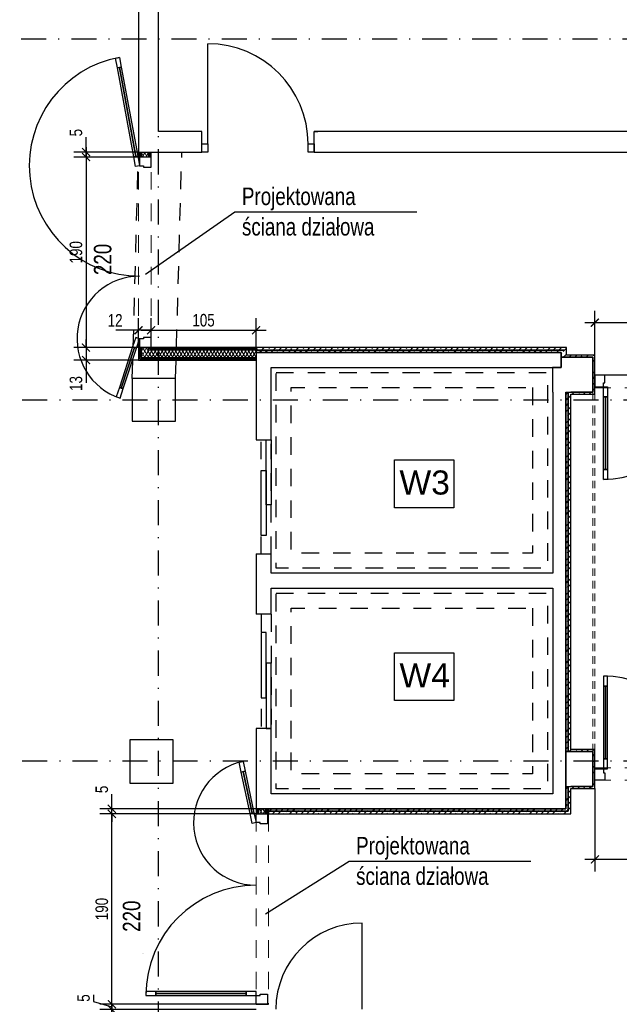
# Model space of a CAD drawing. Header units: metres. Extents: x -1557 to 3643, y -1033 to 1991.
# Tile 3 of 11: x 56 to 654, y -10 to 972. Entities that reach past the tile are written whole.
import ezdxf

# ---------------------------------------------------------------- set-up
doc = ezdxf.new("R2010")
doc.units = ezdxf.units.M
doc.header["$LTSCALE"] = 50
doc.header["$MEASUREMENT"] = 0
for name, pattern in [('DO', [1, 0.5, -0.24, 0.02, -0.24]), ('DP', [0.63, 0.35, -0.28]), ('Przer. długie kreski', [0.25, 0.15, -0.1])]:
    doc.linetypes.add(name, pattern=pattern)
for name, color, linetype in [('A_konstrukcja_', 7, 'Continuous'), ('A_ppoż proj', 7, 'Continuous'), ('A_ściany proj', 7, 'Continuous'), ('BS_wym', 1, 'Continuous'), ('BZ_odn', 1, 'Continuous'), ('BZ_osd', 1, 'DO'), ('BZ_txs', 2, 'Continuous'), ('k3_projektowane sciany', 2, 'Continuous'), ('k3_sciany istn', 1, 'DP')]:
    doc.layers.add(name, color=color, linetype=linetype)
doc.styles.add('BIKTS', font='bikromsw.shx', dxfattribs={"width": 0.8})
doc.styles.add('BIKWYM', font='bikromsw.shx', dxfattribs={"width": 0.8})
doc.styles.add('GENERATED_STYLE_1', font='arial.ttf')
doc.dimstyles.new('BS_KP_50', dxfattribs={"dimscale": 0.5, "dimtxt": 25, "dimasz": 16, "dimexe": 24, "dimexo": 0, "dimgap": 0, "dimtad": 0, "dimdec": 1, "dimrnd": 0.5, "dimzin": 9, "dimdsep": 46, "dimtxsty": 'BIKWYM', "dimblk": 'ARCHTICK', "dimblk1": 'ARCHTICK', "dimblk2": 'WYM-KP', "dimcen": 0, "dimdle": 20, "dimclrd": 256, "dimclre": 256, "dimclrt": 7, "dimadec": 0, "dimazin": 0, "dimtfac": 0.033333, "dimtdec": 1, "dimtmove": 0, "dimatfit": 3, "dimldrblk": 'ARCHTICK', "dimfxl": 1, "dimtvp": 0.8, "dimtfillclr": 256, "dimtolj": 1, "dimarcsym": 0})
doc.dimstyles.new('BZ_BGR_50', dxfattribs={"dimscale": 0.5, "dimtxt": 25, "dimasz": 1.666667, "dimexe": 0, "dimexo": 0, "dimgap": 0, "dimtad": 0, "dimdec": 1, "dimrnd": 0.5, "dimzin": 9, "dimdsep": 46, "dimtxsty": 'BIKWYM', "dimblk": 'NONE', "dimcen": 0, "dimse1": 1, "dimse2": 1, "dimclrd": 256, "dimclre": 256, "dimclrt": 7, "dimadec": 0, "dimazin": 0, "dimtfac": 0.033333, "dimtdec": 1, "dimtmove": 0, "dimatfit": 3, "dimldrblk": 'NONE', "dimfxl": 1, "dimtvp": 0.8, "dimtolj": 1, "dimarcsym": 0})
pattern_1 = [(0, (0, 0), (0, 0.1), [0, -0.1])]
pattern_2 = [(60, (-7399.1893, -4164.848), (-2.5980762, 1.5), []), (120, (-7399.1893, -4164.848), (2.5980762, 1.5), [])]
pattern_3 = [(45, (-17558.873, -3858.441), (-5.7024626, 5.7024626), []), (45, (-17553.171, -3858.441), (-5.7024626, 5.7024626), [4.0323, -2.0161])]
pattern_4 = [(45, (0, 0), (-0.057024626, 0.057024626), []), (45, (0.057025, 0), (-0.057024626, 0.057024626), [0.040323, -0.020161])]
pattern_5 = [(45, (-17558.873, -3858.441), (-5.7024626, 5.7024626), []), (45, (-17553.171, -3858.441), (-5.7024626, 5.7024626), [4.0323, -2.0161])]
pattern_6 = [(0, (-17558.873, -3858.441), (0, 10), [0, -10])]

# ---------------------------------------------------------------- blocks, each defined once
blk = doc.blocks.new('_None')
blk = doc.blocks.new('_ArchTick')
at = {"color": 0, "linetype": 'ByBlock', "const_width": 0.15}
blk.add_lwpolyline([(-0.5, -0.5), (0.5, 0.5)], dxfattribs=at)
blk = doc.blocks.new('*D196')
at = {"layer": 'BS_wym', "lineweight": -2}
for p, q in [((121.7, 839.81), (121.7, 854.47)), ((174.1, 839.81), (109.7, 839.81)), ((174.1, 834.81), (109.7, 834.81)), ((121.7, 834.81), (121.7, 839.81)), ((121.7, 834.81), (121.7, 826.81))]:
    blk.add_line(p, q, dxfattribs=at)
at = {"layer": 'Defpoints', "color": 0}
for p in [(121.7, 839.81), (174.1, 839.81), (174.1, 834.81)]:
    blk.add_point(p, dxfattribs=at)
at = {"layer": 'BS_wym', "lineweight": -2, "xscale": 8, "yscale": 8, "zscale": 8}
for p, rotation in [((121.7, 839.81), 270), ((121.7, 834.81), 90)]:
    blk.add_blockref('_ArchTick', p, dxfattribs=dict(at, rotation=rotation))
at = {"layer": 'BS_wym', "color": 7, "insert": (111.7, 859.14), "char_height": 12.5, "attachment_point": 5, "rotation": 90, "style": 'BIKWYM'}
blk.add_mtext('\\A1;5', dxfattribs=at)
blk = doc.blocks.new('WYM-KP')
blk.add_hatch(color=256).paths.add_polyline_path([(-3, 0, 1), (3, 0, 1)])
blk.add_circle((0, 0), 3)
blk = doc.blocks.new('*D197')
at = {"layer": 'BS_wym', "lineweight": -2}
for p, q in [((121.7, 844.81), (121.7, 634.81)), ((174.1, 834.81), (109.7, 834.81)), ((174.1, 644.81), (109.7, 644.81))]:
    blk.add_line(p, q, dxfattribs=at)
at = {"layer": 'Defpoints', "color": 0}
for p in [(174.1, 834.81), (121.7, 644.81), (174.1, 644.81)]:
    blk.add_point(p, dxfattribs=at)
at = {"layer": 'BS_wym', "lineweight": -2, "xscale": 8, "yscale": 8, "zscale": 8}
for p, rotation in [((121.7, 834.81), 90), ((121.7, 644.81), 270)]:
    blk.add_blockref('_ArchTick', p, dxfattribs=dict(at, rotation=rotation))
at = {"layer": 'BS_wym', "color": 7, "insert": (111.7, 739.81), "char_height": 12.5, "attachment_point": 5, "rotation": 90, "style": 'BIKWYM'}
blk.add_mtext('\\A1;190', dxfattribs=at)
blk = doc.blocks.new('*D198')
at = {"layer": 'BS_wym', "lineweight": -2}
for p, q in [((121.7, 644.81), (121.7, 652.81)), ((174.1, 644.81), (109.7, 644.81)), ((121.7, 644.81), (121.7, 632.31)), ((174.1, 632.31), (109.7, 632.31)), ((121.7, 632.31), (121.7, 609.55))]:
    blk.add_line(p, q, dxfattribs=at)
at = {"layer": 'Defpoints', "color": 0}
for p in [(174.1, 644.81), (121.7, 632.31), (174.1, 632.31)]:
    blk.add_point(p, dxfattribs=at)
at = {"layer": 'BS_wym', "lineweight": -2, "xscale": 8, "yscale": 8, "zscale": 8}
for p, rotation in [((121.7, 644.81), 270), ((121.7, 632.31), 90)]:
    blk.add_blockref('_ArchTick', p, dxfattribs=dict(at, rotation=rotation))
at = {"layer": 'BS_wym', "color": 7, "insert": (111.7, 608.93), "char_height": 12.5, "attachment_point": 5, "rotation": 90, "style": 'BIKWYM'}
blk.add_mtext('\\A1;13', dxfattribs=at)
blk = doc.blocks.new('*D199')
at = {"layer": 'BS_wym', "lineweight": -2}
for p, q in [((174.1, 644.81), (174.1, 673.99)), ((186.6, 644.81), (186.6, 673.99)), ((174.1, 661.99), (151.34, 661.99)), ((186.6, 661.99), (174.1, 661.99)), ((186.6, 661.99), (194.6, 661.99))]:
    blk.add_line(p, q, dxfattribs=at)
at = {"layer": 'Defpoints', "color": 0}
for p in [(174.1, 661.99), (174.1, 644.81), (186.6, 644.81)]:
    blk.add_point(p, dxfattribs=at)
at = {"layer": 'BS_wym', "lineweight": -2, "xscale": 8, "yscale": 8, "zscale": 8}
blk.add_blockref('_ArchTick', (174.1, 661.99), dxfattribs=at)
at = {"layer": 'BS_wym', "lineweight": -2, "xscale": 8, "yscale": 8, "zscale": 8, "rotation": 180}
blk.add_blockref('_ArchTick', (186.6, 661.99), dxfattribs=at)
at = {"layer": 'BS_wym', "color": 7, "insert": (150.72, 671.99), "char_height": 12.5, "attachment_point": 5, "style": 'BIKWYM'}
blk.add_mtext('\\A1;12', dxfattribs=at)
blk = doc.blocks.new('*D200')
at = {"layer": 'BS_wym', "lineweight": -2}
for p, q in [((186.6, 644.81), (186.6, 673.99)), ((291.35, 644.81), (291.35, 673.99)), ((176.6, 661.99), (301.35, 661.99))]:
    blk.add_line(p, q, dxfattribs=at)
at = {"layer": 'Defpoints', "color": 0}
for p in [(291.35, 661.99), (186.6, 644.81), (291.35, 644.81)]:
    blk.add_point(p, dxfattribs=at)
at = {"layer": 'BS_wym', "lineweight": -2, "xscale": 8, "yscale": 8, "zscale": 8, "rotation": 180}
blk.add_blockref('_ArchTick', (186.6, 661.99), dxfattribs=at)
at = {"layer": 'BS_wym', "lineweight": -2, "xscale": 8, "yscale": 8, "zscale": 8}
blk.add_blockref('_ArchTick', (291.35, 661.99), dxfattribs=at)
at = {"layer": 'BS_wym', "color": 7, "insert": (238.97, 671.99), "char_height": 12.5, "attachment_point": 5, "style": 'BIKWYM'}
blk.add_mtext('\\A1;105', dxfattribs=at)
blk = doc.blocks.new('*D202')
at = {"layer": 'BS_wym', "lineweight": -2}
for p, q in [((629.34, 637.31), (629.34, 681.58)), ((834.34, 617.21), (834.34, 681.58)), ((844.34, 669.58), (619.34, 669.58))]:
    blk.add_line(p, q, dxfattribs=at)
at = {"layer": 'Defpoints', "color": 0}
for p in [(629.34, 669.58), (629.34, 637.31), (834.34, 617.21)]:
    blk.add_point(p, dxfattribs=at)
at = {"layer": 'BS_wym', "lineweight": -2, "xscale": 8, "yscale": 8, "zscale": 8, "rotation": 180}
blk.add_blockref('_ArchTick', (629.34, 669.58), dxfattribs=at)
at = {"layer": 'BS_wym', "lineweight": -2, "xscale": 8, "yscale": 8, "zscale": 8}
blk.add_blockref('_ArchTick', (834.34, 669.58), dxfattribs=at)
at = {"layer": 'BS_wym', "color": 7, "insert": (731.84, 679.58), "char_height": 12.5, "attachment_point": 5, "style": 'BIKWYM'}
blk.add_mtext('\\A1;205', dxfattribs=at)
blk = doc.blocks.new('*D203')
at = {"layer": 'BS_wym', "lineweight": -2}
for p, q in [((129.25, -0.61), (129.25, -7.27)), ((129.25, -7.27), (147.5, -12.75)), ((147.5, -10.19), (147.5, -2.19)), ((291.35, -10.19), (135.5, -10.19)), ((291.35, -15.3), (135.5, -15.3)), ((147.5, -10.19), (147.5, -15.3)), ((147.5, -15.3), (147.5, -23.3))]:
    blk.add_line(p, q, dxfattribs=at)
at = {"layer": 'Defpoints', "color": 0}
for p in [(147.5, -15.3), (291.35, -10.19), (291.35, -15.3)]:
    blk.add_point(p, dxfattribs=at)
at = {"layer": 'BS_wym', "lineweight": -2, "xscale": 8, "yscale": 8, "zscale": 8}
for p, rotation in [((147.5, -10.19), 270), ((147.5, -15.3), 90)]:
    blk.add_blockref('_ArchTick', p, dxfattribs=dict(at, rotation=rotation))
at = {"layer": 'BS_wym', "color": 7, "insert": (119.25, -3.94), "char_height": 12.5, "attachment_point": 5, "rotation": 90, "style": 'BIKWYM'}
blk.add_mtext('\\A1;5', dxfattribs=at)
blk = doc.blocks.new('*D204')
at = {"layer": 'BS_wym', "lineweight": -2}
for p, q in [((147.5, -20.19), (147.5, 189.81)), ((291.35, 179.81), (135.5, 179.81)), ((291.35, -10.19), (135.5, -10.19))]:
    blk.add_line(p, q, dxfattribs=at)
at = {"layer": 'Defpoints', "color": 0}
for p in [(147.5, 179.81), (291.35, 179.81), (291.35, -10.19)]:
    blk.add_point(p, dxfattribs=at)
at = {"layer": 'BS_wym', "lineweight": -2, "xscale": 8, "yscale": 8, "zscale": 8}
for p, rotation in [((147.5, 179.81), 90), ((147.5, -10.19), 270)]:
    blk.add_blockref('_ArchTick', p, dxfattribs=dict(at, rotation=rotation))
at = {"layer": 'BS_wym', "color": 7, "insert": (137.5, 84.81), "char_height": 12.5, "attachment_point": 5, "rotation": 90, "style": 'BIKWYM'}
blk.add_mtext('\\A1;190', dxfattribs=at)
blk = doc.blocks.new('*D205')
at = {"layer": 'BS_wym', "lineweight": -2}
for p, q in [((147.5, 184.81), (147.5, 199.47)), ((291.35, 184.81), (135.5, 184.81)), ((291.35, 179.81), (135.5, 179.81)), ((147.5, 179.81), (147.5, 184.81)), ((147.5, 179.81), (147.5, 171.81))]:
    blk.add_line(p, q, dxfattribs=at)
at = {"layer": 'Defpoints', "color": 0}
for p in [(147.5, 184.81), (291.35, 184.81), (291.35, 179.81)]:
    blk.add_point(p, dxfattribs=at)
at = {"layer": 'BS_wym', "lineweight": -2, "xscale": 8, "yscale": 8, "zscale": 8}
for p, rotation in [((147.5, 184.81), 270), ((147.5, 179.81), 90)]:
    blk.add_blockref('_ArchTick', p, dxfattribs=dict(at, rotation=rotation))
at = {"layer": 'BS_wym', "color": 7, "insert": (137.5, 204.14), "char_height": 12.5, "attachment_point": 5, "rotation": 90, "style": 'BIKWYM'}
blk.add_mtext('\\A1;5', dxfattribs=at)
blk = doc.blocks.new('*D206')
at = {"layer": 'BS_wym', "lineweight": -2}
for p, q in [((834.34, 213.27), (834.34, 122.29)), ((629.34, 205.01), (629.34, 122.29)), ((844.34, 134.29), (619.34, 134.29))]:
    blk.add_line(p, q, dxfattribs=at)
at = {"layer": 'Defpoints', "color": 0}
for p in [(834.34, 213.27), (629.34, 205.01), (629.34, 134.29)]:
    blk.add_point(p, dxfattribs=at)
at = {"layer": 'BS_wym', "lineweight": -2, "xscale": 8, "yscale": 8, "zscale": 8, "rotation": 180}
blk.add_blockref('_ArchTick', (629.34, 134.29), dxfattribs=at)
at = {"layer": 'BS_wym', "lineweight": -2, "xscale": 8, "yscale": 8, "zscale": 8}
blk.add_blockref('_ArchTick', (834.34, 134.29), dxfattribs=at)
at = {"layer": 'BS_wym', "color": 7, "insert": (731.84, 144.29), "char_height": 12.5, "attachment_point": 5, "style": 'BIKWYM'}
blk.add_mtext('\\A1;205', dxfattribs=at)

msp = doc.modelspace()

# ---------------------------------------------------------------- hatches: boundary and pattern name
at = {"linetype": 'Continuous', "lineweight": 13}
h = msp.add_hatch(dxfattribs=at)
h.set_pattern_fill('GYPSUM', color=252, scale=100, style=0, pattern_type=2)
h.set_pattern_definition(pattern_6)
h.paths.add_polyline_path([(291.35, 643.56), (185.35, 643.56), (184.1, 642.31), (291.35, 642.31)])
h = msp.add_hatch(dxfattribs=at)
h.set_pattern_fill('GYPSUM', color=252, scale=100, style=0, pattern_type=2)
h.set_pattern_definition(pattern_6)
h.paths.add_polyline_path([(291.35, 644.81), (186.6, 644.81), (185.35, 643.56), (291.35, 643.56)])
h = msp.add_hatch(dxfattribs=at)
h.set_pattern_fill('GYPSUM', color=252, scale=100, style=0, pattern_type=2)
h.set_pattern_definition(pattern_6)
h.paths.add_polyline_path([(174.1, 632.31), (291.35, 632.31), (291.35, 633.56), (175.35, 633.56)])
h = msp.add_hatch(dxfattribs=at)
h.set_pattern_fill('GYPSUM', color=252, scale=100, style=0, pattern_type=2)
h.set_pattern_definition(pattern_6)
h.paths.add_polyline_path([(175.35, 633.56), (291.35, 633.56), (291.35, 634.81), (176.6, 634.81)])
h = msp.add_hatch(dxfattribs=at)
h.set_pattern_fill('GYPSUM', color=252, style=0, pattern_type=2)
h.set_pattern_definition(pattern_1)
h.paths.add_polyline_path([(177.34, 46.98), (177.33, 46.98), (177.33, 46.93), (177.34, 46.93), (177.34, 46.93)])
h = msp.add_hatch(dxfattribs=at)
h.set_pattern_fill('GYPSUM', color=252, style=0, pattern_type=2)
h.set_pattern_definition(pattern_1)
h.paths.add_polyline_path([(177.33, 44.91), (177.34, 44.92), (177.34, 45.03), (177.34, 45.03), (177.33, 45.03)])
h = msp.add_hatch(dxfattribs=at)
h.set_pattern_fill('GYPSUM', color=252, style=0, pattern_type=2)
h.set_pattern_definition(pattern_1)
h.paths.add_polyline_path([(177.34, 46.98), (177.34, 46.93), (177.35, 46.93), (177.35, 46.98)])
h = msp.add_hatch(dxfattribs=at)
h.set_pattern_fill('GYPSUM', color=252, style=0, pattern_type=2)
h.set_pattern_definition(pattern_1)
h.paths.add_polyline_path([(177.34, 44.92), (177.35, 44.93), (177.35, 45.03), (177.34, 45.03)])
h = msp.add_hatch(dxfattribs=at)
h.set_pattern_fill('GYPSUM', color=252, style=0, pattern_type=2)
h.set_pattern_definition(pattern_1)
h.paths.add_polyline_path([(177.43, 46.98), (177.43, 46.93), (177.44, 46.93), (177.44, 46.98)])
h = msp.add_hatch(dxfattribs=at)
h.set_pattern_fill('GYPSUM', color=252, style=0, pattern_type=2)
h.set_pattern_definition(pattern_1)
h.paths.add_polyline_path([(177.43, 45.01), (177.44, 45.02), (177.44, 45.03), (177.43, 45.03)])
h = msp.add_hatch(dxfattribs=at)
h.set_pattern_fill('GYPSUM', color=252, style=0, pattern_type=2)
h.set_pattern_definition(pattern_1)
h.paths.add_polyline_path([(177.45, 46.98), (177.44, 46.98), (177.44, 46.93), (177.45, 46.93)])
h = msp.add_hatch(dxfattribs=at)
h.set_pattern_fill('GYPSUM', color=252, style=0, pattern_type=2)
h.set_pattern_definition(pattern_1)
h.paths.add_polyline_path([(177.44, 45.02), (177.45, 45.03), (177.44, 45.03)])
h = msp.add_hatch(dxfattribs=at)
h.set_pattern_fill('GYPSUM', color=252, style=0, pattern_type=2)
h.set_pattern_definition(pattern_1)
h.paths.add_polyline_path([(178.5, 40.43), (178.5, 40.38), (178.51, 40.38), (178.51, 40.43)])
h = msp.add_hatch(dxfattribs=at)
h.set_pattern_fill('GYPSUM', color=252, style=0, pattern_type=2)
h.set_pattern_definition(pattern_1)
h.paths.add_polyline_path([(178.53, 40.43), (178.51, 40.43), (178.51, 40.38), (178.53, 40.38)])
h = msp.add_hatch(dxfattribs=at)
h.set_pattern_fill('GYPSUM', color=252, style=0, pattern_type=2)
h.set_pattern_definition(pattern_1)
h.paths.add_polyline_path([(178.6, 40.43), (178.6, 40.38), (178.61, 40.38), (178.61, 40.43)])
h = msp.add_hatch(dxfattribs=at)
h.set_pattern_fill('GYPSUM', color=252, style=0, pattern_type=2)
h.set_pattern_definition(pattern_1)
h.paths.add_polyline_path([(178.61, 40.43), (178.61, 40.38), (178.62, 40.38), (178.63, 40.38), (178.63, 40.43)])
h = msp.add_hatch(dxfattribs=at)
h.set_pattern_fill('GYPSUM', color=252, style=0, pattern_type=2)
h.set_pattern_definition(pattern_1)
h.paths.add_polyline_path([(178.5, 38.43), (178.51, 38.43), (178.51, 38.48), (178.5, 38.48)])
h = msp.add_hatch(dxfattribs=at)
h.set_pattern_fill('GYPSUM', color=252, style=0, pattern_type=2)
h.set_pattern_definition(pattern_1)
h.paths.add_polyline_path([(178.51, 38.43), (178.53, 38.43), (178.53, 38.48), (178.51, 38.48)])
h = msp.add_hatch(dxfattribs=at)
h.set_pattern_fill('GYPSUM', color=252, style=0, pattern_type=2)
h.set_pattern_definition(pattern_1)
h.paths.add_polyline_path([(178.6, 38.43), (178.61, 38.43), (178.61, 38.48), (178.6, 38.48)])
h = msp.add_hatch(dxfattribs=at)
h.set_pattern_fill('GYPSUM', color=252, style=0, pattern_type=2)
h.set_pattern_definition(pattern_1)
h.paths.add_polyline_path([(178.61, 38.43), (178.63, 38.43), (178.63, 38.48), (178.62, 38.48), (178.61, 38.48)])
at = {"layer": 'A_ściany proj', "linetype": 'Continuous', "lineweight": 13}
h = msp.add_hatch(dxfattribs=at)
h.set_pattern_fill('FP_65', color=1, scale=100, style=0, pattern_type=2)
h.set_pattern_definition(pattern_5)
h.paths.add_polyline_path([(600.34, 242.01), (602.84, 242.01), (602.84, 243.01)])
h = msp.add_hatch(dxfattribs=at)
h.set_pattern_fill('FP_65', color=1, style=0, pattern_type=2)
h.set_pattern_definition(pattern_4)
h.paths.add_polyline_path([(181.62, 44.59), (181.59, 44.59), (181.62, 44.58)])
h = msp.add_hatch(dxfattribs=at)
h.set_pattern_fill('FP_65', color=1, style=0, pattern_type=2)
h.set_pattern_definition(pattern_4)
h.paths.add_polyline_path([(181.62, 44.59), (181.62, 44.58), (181.64, 44.57), (181.64, 44.59)])
h = msp.add_hatch(dxfattribs=at)
h.set_pattern_fill('FP_65', color=1, style=0, pattern_type=2)
h.set_pattern_definition(pattern_4)
h.paths.add_polyline_path([(181.64, 44.57), (181.62, 44.58), (181.62, 44.57)])
h = msp.add_hatch(dxfattribs=at)
h.set_pattern_fill('FP_65', color=1, style=0, pattern_type=2)
h.set_pattern_definition(pattern_4)
h.paths.add_polyline_path([(181.62, 41.01), (181.64, 41.02), (181.62, 41.02)])
h = msp.add_hatch(dxfattribs=at)
h.set_pattern_fill('FP_65', color=1, style=0, pattern_type=2)
h.set_pattern_definition(pattern_4)
h.paths.add_polyline_path([(181.64, 40.63), (181.62, 40.64), (181.62, 40.63)])
h = msp.add_hatch(dxfattribs=at)
h.set_pattern_fill('FP_65', color=252, style=0, pattern_type=2)
h.set_pattern_definition(pattern_4)
h.paths.add_polyline_path([(183.93, 44.76), (183.93, 44.74), (183.94, 44.74), (183.94, 44.76)])
h = msp.add_hatch(dxfattribs=at)
h.set_pattern_fill('FP_65', color=252, style=0, pattern_type=2)
h.set_pattern_definition(pattern_4)
h.paths.add_polyline_path([(183.94, 44.66), (183.93, 44.66), (183.93, 44.64), (183.94, 44.64)])
at = {"layer": 'k3_projektowane sciany', "linetype": 'Continuous', "lineweight": 13}
h = msp.add_hatch(dxfattribs=at)
h.set_pattern_fill('BATT_INSULATION', color=252, scale=100, style=0, pattern_type=2)
h.set_pattern_definition(pattern_2)
h.paths.add_polyline_path([(176.6, 839.8), (176.6, 834.81), (184.1, 834.81), (184.1, 839.8)])
h = msp.add_hatch(dxfattribs=at)
h.set_pattern_fill('BATT_INSULATION', color=252, scale=100, style=0, pattern_type=2)
h.set_pattern_definition(pattern_2)
h.paths.add_polyline_path([(176.6, 634.81), (184.1, 642.31), (184.1, 644.81), (176.6, 644.81)])
h = msp.add_hatch(dxfattribs=at)
h.set_pattern_fill('BATT_INSULATION', color=252, scale=100, style=0, pattern_type=2)
h.set_pattern_definition(pattern_2)
h.paths.add_polyline_path([(291.35, 642.31), (184.1, 642.31), (176.6, 634.81), (291.35, 634.81)])
h = msp.add_hatch(dxfattribs=at)
h.set_pattern_fill('BATT_INSULATION', color=252, scale=100, style=0, pattern_type=2)
h.set_pattern_definition(pattern_2)
h.paths.add_polyline_path([(293.85, 184.81), (293.85, 179.81), (301.35, 179.81), (301.35, 184.81)])
at = {"layer": 'k3_sciany istn', "linetype": 'Continuous'}
h = msp.add_hatch(dxfattribs=at)
h.set_pattern_fill('FP_65', color=256, scale=100, style=0, pattern_type=2)
h.set_pattern_definition(pattern_3)
h.paths.add_polyline_path([(600.94, 644.81), (291.35, 644.81), (291.35, 642.31), (598.44, 642.31)])
h = msp.add_hatch(dxfattribs=at)
h.set_pattern_fill('FP_65', color=256, scale=100, style=0, pattern_type=2)
h.set_pattern_definition(pattern_3)
h.paths.add_polyline_path([(291.35, 639.81), (595.94, 639.81), (598.44, 642.31), (291.35, 642.31)])
h = msp.add_hatch(dxfattribs=at)
h.set_pattern_fill('FP_65', color=256, scale=100, style=0, pattern_type=2)
h.set_pattern_definition(pattern_3)
h.paths.add_polyline_path([(595.94, 639.81), (595.94, 635.31), (598.44, 636.31), (598.44, 642.31)])
h = msp.add_hatch(dxfattribs=at)
h.set_pattern_fill('FP_65', color=256, scale=100, style=0, pattern_type=2)
h.set_pattern_definition(pattern_3)
h.paths.add_polyline_path([(600.94, 637.31), (600.94, 644.81), (598.44, 642.31), (598.44, 637.31)])
h = msp.add_hatch(dxfattribs=at)
h.set_pattern_fill('FP_65', color=256, scale=100, style=0, pattern_type=2)
h.set_pattern_definition(pattern_3)
h.paths.add_polyline_path([(595.94, 635.31), (598.44, 635.31), (598.44, 636.31)])
h = msp.add_hatch(dxfattribs=at)
h.set_pattern_fill('FP_65', color=256, scale=100, style=0, pattern_type=2)
h.set_pattern_definition(pattern_3)
h.paths.add_polyline_path([(598.44, 636.31), (600.94, 637.31), (598.44, 637.31)])
h = msp.add_hatch(dxfattribs=at)
h.set_pattern_fill('FP_65', color=256, scale=100, style=0, pattern_type=2)
h.set_pattern_definition(pattern_3)
h.paths.add_polyline_path([(600.94, 637.31), (598.44, 636.31), (598.44, 635.31), (600.94, 635.31)])
h = msp.add_hatch(dxfattribs=at)
h.set_pattern_fill('FP_65', color=256, scale=100, style=0, pattern_type=2)
h.set_pattern_definition(pattern_3)
h.paths.add_polyline_path([(600.94, 635.31), (627.34, 635.31), (629.34, 637.31), (600.94, 637.31)])
h = msp.add_hatch(dxfattribs=at)
h.set_pattern_fill('FP_65', color=256, scale=100, style=0, pattern_type=2)
h.set_pattern_definition(pattern_3)
h.paths.add_polyline_path([(629.34, 598.31), (629.34, 637.31), (627.34, 635.31), (627.34, 600.31)])
h = msp.add_hatch(dxfattribs=at)
h.set_pattern_fill('FP_65', color=256, scale=100, style=0, pattern_type=2)
h.set_pattern_definition(pattern_3)
h.paths.add_polyline_path([(600.34, 600.31), (600.34, 242.01), (602.84, 243.01), (602.84, 599.31)])
h = msp.add_hatch(dxfattribs=at)
h.set_pattern_fill('FP_65', color=256, scale=100, style=0, pattern_type=2)
h.set_pattern_definition(pattern_3)
h.paths.add_polyline_path([(605.34, 598.31), (629.34, 598.31), (627.34, 600.31), (605.34, 600.31)])
h = msp.add_hatch(dxfattribs=at)
h.set_pattern_fill('FP_65', color=256, scale=100, style=0, pattern_type=2)
h.set_pattern_definition(pattern_3)
h.paths.add_polyline_path([(602.84, 598.31), (602.84, 244.01), (605.34, 244.01), (605.34, 598.31)])
h = msp.add_hatch(dxfattribs=at)
h.set_pattern_fill('FP_65', color=256, scale=100, style=0, pattern_type=2)
h.set_pattern_definition(pattern_5)
h.paths.add_polyline_path([(605.34, 244.01), (602.84, 243.01), (602.84, 242.01), (605.34, 242.01)])
h = msp.add_hatch(dxfattribs=at)
h.set_pattern_fill('FP_65', color=256, scale=100, style=0, pattern_type=2)
h.set_pattern_definition(pattern_5)
h.paths.add_polyline_path([(605.34, 242.01), (627.34, 242.01), (629.34, 244.01), (605.34, 244.01)])
h = msp.add_hatch(dxfattribs=at)
h.set_pattern_fill('FP_65', color=256, scale=100, style=0, pattern_type=2)
h.set_pattern_definition(pattern_3)
h.paths.add_polyline_path([(627.34, 242.01), (627.34, 207.01), (629.34, 205.01), (629.34, 244.01)])
h = msp.add_hatch(dxfattribs=at)
h.set_pattern_fill('FP_65', color=256, scale=100, style=0, pattern_type=2)
h.set_pattern_definition(pattern_3)
h.paths.add_polyline_path([(600.34, 207.01), (600.34, 184.81), (602.84, 182.31), (602.84, 206.01)])
h = msp.add_hatch(dxfattribs=at)
h.set_pattern_fill('FP_65', color=256, scale=100, style=0, pattern_type=2)
h.set_pattern_definition(pattern_3)
h.paths.add_polyline_path([(602.84, 207.01), (600.34, 207.01), (602.84, 206.01)])
h = msp.add_hatch(dxfattribs=at)
h.set_pattern_fill('FP_65', color=256, scale=100, style=0, pattern_type=2)
h.set_pattern_definition(pattern_3)
h.paths.add_polyline_path([(602.84, 207.01), (602.84, 206.01), (605.34, 205.01), (605.34, 207.01)])
h = msp.add_hatch(dxfattribs=at)
h.set_pattern_fill('FP_65', color=256, scale=100, style=0, pattern_type=2)
h.set_pattern_definition(pattern_3)
h.paths.add_polyline_path([(605.34, 205.01), (629.34, 205.01), (627.34, 207.01), (605.34, 207.01)])
h = msp.add_hatch(dxfattribs=at)
h.set_pattern_fill('FP_65', color=256, scale=100, style=0, pattern_type=2)
h.set_pattern_definition(pattern_3)
h.paths.add_polyline_path([(602.84, 205.01), (602.84, 182.31), (605.34, 179.81), (605.34, 205.01)])
h = msp.add_hatch(dxfattribs=at)
h.set_pattern_fill('FP_65', color=256, scale=100, style=0, pattern_type=2)
h.set_pattern_definition(pattern_3)
h.paths.add_polyline_path([(600.34, 184.81), (303.85, 184.81), (303.85, 182.31), (602.84, 182.31)])
h = msp.add_hatch(dxfattribs=at)
h.set_pattern_fill('FP_65', color=256, scale=100, style=0, pattern_type=2)
h.set_pattern_definition(pattern_3)
h.paths.add_polyline_path([(303.85, 179.81), (605.34, 179.81), (602.84, 182.31), (303.85, 182.31)])

# ---------------------------------------------------------------- linework, layer by layer
at = {"color": 30, "linetype": 'Continuous', "lineweight": 13}
for p, q in [((170.09, 644.72), (168.19, 645.35)), ((151.9, 595.54), (155.7, 594.3))]:
    msp.add_line(p, q, dxfattribs=at)
at = {"layer": 'A_konstrukcja_', "color": 1, "linetype": 'Przer. długie kreski', "lineweight": 13}
msp.add_line((627.34, 242.01), (627.34, 600.31), dxfattribs=at)
at = {"layer": 'A_ppoż proj', "color": 1, "linetype": 'Przer. długie kreski', "lineweight": 13}
msp.add_line((629.34, 242.01), (629.34, 600.31), dxfattribs=at)
at = {"layer": 'BZ_osd'}
for p, q in [((194.1, -382.45), (194.1, 1829.4)), ((2432.07, 952.31), (-1311.46, 952.31)), ((2533.08, 592.31), (-1311.46, 592.31)), ((2533.08, 232.31), (-1311.46, 232.31))]:
    msp.add_line(p, q, dxfattribs=at)
at = {"layer": 'k3_projektowane sciany', "color": 252, "linetype": 'Continuous'}
for p, q in [((151.16, 933.45), (155.1, 934.17)), ((152.98, 923.61), (151.16, 933.45)), ((155.1, 934.17), (156.92, 924.34)), ((156.92, 924.34), (152.98, 923.61)), ((152.98, 923.61), (154.95, 923.98)), ((169.35, 835.11), (152.98, 923.61)), ((154.95, 923.98), (156.92, 924.34)), ((171.31, 835.48), (154.95, 923.98)), ((154.95, 923.98), (171.31, 835.48)), ((154.95, 923.98), (171.31, 835.48)), ((156.92, 924.34), (173.28, 835.84)), ((169.35, 835.11), (173.28, 835.84)), ((171.31, 835.48), (169.35, 835.11)), ((171.16, 825.28), (169.35, 835.11)), ((173.28, 835.84), (171.31, 835.48)), ((173.28, 835.84), (175.1, 826.01)), ((175.1, 834.81), (174.1, 834.81)), ((175.35, 834.81), (175.1, 834.81)), ((175.1, 834.81), (175.1, 826.01)), ((175.35, 834.81), (175.1, 834.81)), ((176.6, 834.81), (175.35, 834.81)), ((176.6, 834.81), (175.35, 834.81)), ((185.35, 834.81), (184.1, 834.81)), ((185.35, 834.81), (184.1, 834.81)), ((186.6, 834.81), (185.35, 834.81)), ((186.6, 834.81), (185.35, 834.81)), ((186.6, 824.81), (186.6, 834.81)), ((175.1, 826.01), (171.16, 825.28)), ((175.1, 826.01), (179.1, 826.01)), ((179.1, 826.01), (179.1, 824.81)), ((179.1, 824.81), (186.6, 824.81)), ((171.3, 654.85), (168.19, 645.35)), ((175.1, 653.61), (171.3, 654.85)), ((171.99, 644.1), (175.1, 653.61)), ((179.1, 653.61), (175.1, 653.61)), ((175.1, 653.61), (175.1, 644.81)), ((186.6, 654.81), (179.1, 654.81)), ((179.1, 654.81), (179.1, 653.61)), ((186.6, 644.81), (186.6, 654.81)), ((168.19, 645.35), (155.01, 605.05)), ((170.09, 644.72), (156.91, 604.42)), ((156.91, 604.42), (170.09, 644.72)), ((156.91, 604.42), (170.09, 644.72)), ((158.81, 603.8), (171.99, 644.1)), ((168.19, 645.35), (171.99, 644.1)), ((171.99, 644.1), (170.09, 644.72)), ((186.6, 644.81), (185.35, 644.81)), ((186.6, 644.81), (185.35, 644.81)), ((629.34, 617.21), (629.34, 615.96)), ((834.34, 617.21), (629.34, 617.21)), ((629.34, 617.21), (629.34, 605.71)), ((639.34, 617.21), (629.34, 617.21)), ((629.34, 617.21), (629.34, 615.96)), ((629.34, 615.96), (629.34, 614.71)), ((629.34, 615.96), (629.34, 614.71)), ((629.34, 614.71), (629.34, 607.21)), ((629.34, 614.71), (629.34, 607.21)), ((638.14, 605.71), (638.14, 609.71)), ((638.14, 609.71), (639.34, 609.71)), ((639.34, 609.71), (639.34, 617.21)), ((155.01, 605.05), (151.9, 595.54)), ((155.01, 605.05), (156.91, 604.42)), ((158.81, 603.8), (155.01, 605.05)), ((155.7, 594.3), (158.81, 603.8)), ((156.91, 604.42), (158.81, 603.8)), ((629.34, 607.21), (629.34, 605.96)), ((629.34, 607.21), (629.34, 605.96)), ((629.34, 605.96), (629.34, 605.71)), ((629.34, 605.96), (629.34, 605.71)), ((629.34, 605.71), (629.34, 604.71)), ((629.34, 605.71), (638.14, 605.71)), ((638.14, 595.71), (638.14, 605.71)), ((638.14, 605.71), (642.14, 605.71)), ((642.14, 605.71), (642.14, 595.71)), ((638.14, 595.71), (640.14, 595.71)), ((638.14, 523.31), (638.14, 595.71)), ((642.14, 595.71), (638.14, 595.71)), ((640.14, 595.71), (640.14, 523.31)), ((640.14, 595.71), (642.14, 595.71)), ((640.14, 523.31), (640.14, 595.71)), ((640.14, 523.31), (640.14, 595.71)), ((642.14, 595.71), (642.14, 523.31)), ((640.14, 523.31), (638.14, 523.31)), ((638.14, 513.31), (638.14, 523.31)), ((638.14, 523.31), (642.14, 523.31)), ((642.14, 523.31), (640.14, 523.31)), ((642.14, 523.31), (642.14, 513.31)), ((642.14, 513.31), (638.14, 513.31)), ((638.14, 317.17), (638.14, 307.17)), ((642.14, 317.17), (638.14, 317.17)), ((642.14, 307.17), (642.14, 317.17)), ((640.14, 307.17), (638.14, 307.17)), ((638.14, 307.17), (638.14, 234.77)), ((638.14, 307.17), (642.14, 307.17)), ((640.14, 234.77), (640.14, 307.17)), ((642.14, 307.17), (640.14, 307.17)), ((640.14, 307.17), (640.14, 234.77)), ((640.14, 307.17), (640.14, 234.77)), ((642.14, 234.77), (642.14, 307.17)), ((274.44, 231.2), (278.35, 232.04)), ((276.52, 221.42), (274.44, 231.2)), ((278.35, 232.04), (280.43, 222.26)), ((638.14, 234.77), (640.14, 234.77)), ((642.14, 234.77), (638.14, 234.77)), ((638.14, 234.77), (638.14, 224.77)), ((640.14, 234.77), (642.14, 234.77)), ((642.14, 224.77), (642.14, 234.77)), ((280.43, 222.26), (276.52, 221.42)), ((276.52, 221.42), (278.48, 221.84)), ((285.35, 179.95), (276.52, 221.42)), ((278.48, 221.84), (280.43, 222.26)), ((287.31, 180.37), (278.48, 221.84)), ((278.48, 221.84), (287.31, 180.37)), ((278.48, 221.84), (287.31, 180.37)), ((280.43, 222.26), (289.27, 180.79)), ((629.34, 224.77), (629.34, 225.77)), ((629.34, 224.52), (629.34, 224.77)), ((629.34, 213.27), (629.34, 224.77)), ((629.34, 224.77), (638.14, 224.77)), ((629.34, 224.52), (629.34, 224.77)), ((629.34, 223.27), (629.34, 224.52)), ((629.34, 223.27), (629.34, 224.52)), ((629.34, 215.77), (629.34, 223.27)), ((629.34, 215.77), (629.34, 223.27)), ((638.14, 224.77), (638.14, 220.77)), ((638.14, 224.77), (642.14, 224.77)), ((638.14, 220.77), (639.34, 220.77)), ((639.34, 220.77), (639.34, 213.27)), ((629.34, 214.52), (629.34, 215.77)), ((629.34, 214.52), (629.34, 215.77)), ((629.34, 213.27), (629.34, 214.52)), ((629.34, 213.27), (629.34, 214.52)), ((639.34, 213.27), (629.34, 213.27)), ((285.35, 179.95), (289.27, 180.79)), ((287.31, 180.37), (285.35, 179.95)), ((287.44, 170.17), (285.35, 179.95)), ((289.27, 180.79), (287.31, 180.37)), ((289.27, 180.79), (291.35, 171.01)), ((291.35, 171.01), (291.35, 179.81)), ((302.85, 179.81), (302.85, 169.81)), ((291.35, 171.01), (287.44, 170.17)), ((295.35, 171.01), (291.35, 171.01)), ((295.35, 169.81), (295.35, 171.01)), ((302.85, 169.81), (295.35, 169.81)), ((191.35, 2.61), (181.35, 2.61)), ((181.35, 2.61), (181.35, -1.39)), ((191.35, 2.61), (191.35, 0.61)), ((281.35, 2.61), (191.35, 2.61)), ((191.35, -1.39), (191.35, 2.61)), ((191.35, 0.61), (191.35, -1.39)), ((281.35, 0.61), (191.35, 0.61)), ((191.35, 0.61), (281.35, 0.61)), ((191.35, 0.61), (281.35, 0.61)), ((281.35, 0.61), (281.35, 2.61)), ((291.35, 2.61), (281.35, 2.61)), ((281.35, 2.61), (281.35, -1.39)), ((281.35, -1.39), (281.35, 0.61)), ((291.35, -1.39), (291.35, 2.61)), ((181.35, -1.39), (191.35, -1.39)), ((191.35, -1.39), (281.35, -1.39)), ((281.35, -1.39), (291.35, -1.39)), ((291.35, -10.19), (291.35, -1.39)), ((291.35, -1.39), (295.35, -1.39)), ((295.35, -1.39), (295.35, -0.19)), ((295.35, -0.19), (302.85, -0.19)), ((302.85, -0.19), (302.85, -10.19))]:
    msp.add_line(p, q, dxfattribs=at)
at = {"layer": 'k3_projektowane sciany', "linetype": 'DP', "lineweight": 5}
for p, q in [((174.1, 644.81), (174.1, 834.81)), ((186.6, 644.81), (186.6, 834.81)), ((834.34, 604.71), (629.34, 604.71)), ((834.34, 225.77), (629.34, 225.77)), ((834.34, 213.27), (629.34, 213.27)), ((291.35, 179.81), (291.35, -10.19)), ((303.85, 179.81), (303.85, -10.19))]:
    msp.add_line(p, q, dxfattribs=at)
at = {"layer": 'k3_projektowane sciany', "linetype": 'Continuous'}
for p, q in [((186.6, 834.81), (175.1, 834.81)), ((175.35, 839.8), (175.35, 834.81)), ((176.6, 839.8), (176.6, 834.81)), ((184.1, 834.81), (176.6, 834.81)), ((184.1, 834.81), (176.6, 834.81)), ((184.1, 834.81), (184.1, 839.8)), ((185.35, 834.81), (185.35, 839.8)), ((175.1, 644.81), (174.1, 644.81)), ((175.35, 644.81), (175.1, 644.81)), ((175.1, 644.81), (186.6, 644.81)), ((175.35, 644.81), (175.1, 644.81)), ((175.35, 644.81), (175.35, 633.56)), ((176.6, 644.81), (175.35, 644.81)), ((176.6, 644.81), (175.35, 644.81)), ((176.6, 644.81), (176.6, 634.81)), ((184.1, 644.81), (176.6, 644.81)), ((184.1, 644.81), (176.6, 644.81)), ((184.1, 642.31), (184.1, 644.81)), ((185.35, 644.81), (184.1, 644.81)), ((185.35, 644.81), (184.1, 644.81)), ((291.35, 642.31), (184.1, 642.31)), ((185.35, 643.56), (185.35, 644.81)), ((291.35, 643.56), (185.35, 643.56)), ((175.35, 633.56), (291.35, 633.56)), ((176.6, 634.81), (291.35, 634.81)), ((291.35, 179.81), (292.6, 179.81)), ((291.35, 179.81), (302.85, 179.81)), ((291.35, 179.81), (292.6, 179.81)), ((292.6, 184.81), (292.6, 179.81)), ((292.6, 179.81), (293.85, 179.81)), ((292.6, 179.81), (293.85, 179.81)), ((293.85, 184.81), (293.85, 179.81)), ((293.85, 179.81), (301.35, 179.81)), ((293.85, 179.81), (301.35, 179.81)), ((301.35, 179.81), (301.35, 184.81)), ((301.35, 179.81), (302.6, 179.81)), ((301.35, 179.81), (302.6, 179.81)), ((302.6, 179.81), (302.6, 184.81)), ((302.6, 179.81), (302.85, 179.81)), ((302.6, 179.81), (302.85, 179.81)), ((302.85, 179.81), (303.85, 179.81)), ((291.35, -10.19), (292.6, -10.19)), ((302.85, -10.19), (291.35, -10.19)), ((291.35, -10.19), (292.6, -10.19)), ((292.6, -10.19), (293.85, -10.19)), ((292.6, -10.19), (293.85, -10.19)), ((293.85, -10.19), (301.35, -10.19)), ((293.85, -10.19), (301.35, -10.19)), ((301.35, -10.19), (302.6, -10.19)), ((301.35, -10.19), (302.6, -10.19)), ((302.6, -10.19), (302.85, -10.19)), ((302.6, -10.19), (302.85, -10.19)), ((302.85, -10.19), (303.85, -10.19))]:
    msp.add_line(p, q, dxfattribs=at)
at = {"layer": 'k3_projektowane sciany', "linetype": 'Continuous', "flags": 128}
for points in [[(174.1, 839.8), (174.1, 834.81)], [(174.1, 839.8), (175.35, 839.8)], [(175.35, 839.8), (176.6, 839.8)], [(176.6, 839.8), (184.1, 839.8)], [(184.1, 839.8), (185.35, 839.8)], [(185.35, 839.8), (186.6, 839.8)], [(186.6, 834.81), (186.6, 839.8)], [(174.1, 644.81), (174.1, 632.31)], [(291.35, 644.81), (186.6, 644.81)], [(291.35, 644.81), (291.35, 642.31)], [(291.35, 644.81), (291.35, 643.56)], [(291.35, 643.56), (291.35, 642.31)], [(291.35, 642.31), (291.35, 639.81)], [(291.35, 642.31), (291.35, 634.81)], [(174.1, 632.31), (291.35, 632.31)], [(291.35, 634.81), (291.35, 633.56)], [(291.35, 633.56), (291.35, 632.31)], [(292.6, 184.81), (291.35, 184.81)], [(291.35, 184.81), (291.35, 179.81)], [(293.85, 184.81), (292.6, 184.81)], [(301.35, 184.81), (293.85, 184.81)], [(302.6, 184.81), (301.35, 184.81)], [(303.85, 184.81), (302.6, 184.81)], [(303.85, 184.81), (303.85, 182.31)], [(303.85, 179.81), (303.85, 184.81)], [(303.85, 182.31), (303.85, 179.81)]]:
    msp.add_lwpolyline(points, dxfattribs=at)
at = {"layer": 'k3_projektowane sciany', "color": 252, "linetype": 'Continuous'}
for centre, radius, start, end in [((175.1, 826.01), 110, 100.47603, 270), ((175.1, 653.61), 62.4, 90, 251.89141), ((638.14, 605.71), 92.4, 270, 0), ((638.14, 224.77), 92.4, 0, 90), ((291.35, 171.01), 62.4, 102.02107, 270), ((291.35, -1.39), 110, 90, 180)]:
    msp.add_arc(centre, radius, start, end, dxfattribs=at)
at = {"layer": 'k3_sciany istn', "linetype": 'Continuous'}
for p, q in [((243.24, 847.81), (243.24, 947.81)), ((237.24, 860.11), (233.54, 860.11)), ((237.24, 860.11), (233.54, 860.11)), ((237.24, 847.81), (237.24, 860.11)), ((237.24, 847.81), (237.24, 860.11)), ((349.24, 860.11), (352.94, 860.11)), ((349.24, 847.81), (349.24, 860.11)), ((349.24, 847.81), (349.24, 860.11)), ((349.24, 860.11), (352.94, 860.11)), ((237.24, 839.81), (237.24, 847.81)), ((237.24, 847.81), (243.24, 847.81)), ((237.24, 839.81), (237.24, 847.81)), ((237.24, 839.81), (237.24, 847.81)), ((243.24, 847.81), (243.24, 839.81)), ((343.24, 839.81), (343.24, 847.81)), ((343.24, 847.81), (349.24, 847.81)), ((349.24, 839.81), (349.24, 847.81)), ((349.24, 847.81), (349.24, 839.81)), ((349.24, 839.81), (349.24, 847.81)), ((243.24, 839.81), (237.24, 839.81)), ((349.24, 839.81), (343.24, 839.81)), ((598.44, 642.31), (291.35, 642.31)), ((291.35, 642.31), (598.44, 642.31)), ((598.44, 636.31), (598.44, 635.31)), ((602.84, 243.01), (602.84, 599.31)), ((602.84, 599.31), (602.84, 243.01)), ((291.35, 552.91), (306.35, 552.91)), ((291.35, 438.91), (306.35, 438.91)), ((306.35, 378.91), (291.35, 378.91)), ((306.35, 264.91), (291.35, 264.91)), ((602.84, 243.01), (602.84, 242.01)), ((602.84, 206.01), (602.84, 182.31)), ((602.84, 182.31), (602.84, 206.01)), ((602.84, 182.31), (303.85, 182.31)), ((303.85, 182.31), (602.84, 182.31)), ((397.1, -15.19), (397.1, 70.81))]:
    msp.add_line(p, q, dxfattribs=at)
at = {"layer": 'k3_sciany istn', "linetype": 'DP'}
for p, q in [((167.9, 613.91), (174.1, 839.81)), ((211.1, 613.91), (217.3, 839.81)), ((296.35, 438.91), (296.35, 552.91)), ((306.35, 438.91), (306.35, 548.91)), ((296.35, 378.91), (296.35, 264.91)), ((306.35, 378.91), (306.35, 268.91))]:
    msp.add_line(p, q, dxfattribs=at)
at = {"layer": 'k3_sciany istn', "linetype": 'Continuous', "flags": 128}
for points in [[(174.1, 1489.91), (174.1, 839.81)], [(194.05, 860.11), (194.05, 1489.91)], [(237.24, 860.11), (194.05, 860.11)], [(838.1, 860.11), (349.24, 860.11)], [(174.1, 839.81), (237.24, 839.81)], [(349.24, 839.81), (875.1, 839.81)], [(600.94, 644.81), (291.35, 644.81)], [(595.94, 639.81), (291.35, 639.81)], [(291.35, 639.81), (291.35, 552.91)], [(291.35, 639.81), (595.94, 639.81)], [(595.94, 624.81), (595.94, 639.81)], [(595.94, 639.81), (595.94, 635.31)], [(600.94, 637.31), (600.94, 644.81)], [(627.34, 635.31), (595.9, 635.31)], [(595.9, 635.31), (595.9, 624.81)], [(595.94, 635.31), (598.44, 635.31)], [(598.44, 635.31), (600.94, 635.31)], [(629.34, 637.31), (600.94, 637.31)], [(600.94, 635.31), (627.34, 635.31)], [(627.34, 635.31), (627.34, 600.31)], [(627.34, 600.31), (627.34, 635.31)], [(629.34, 598.31), (629.34, 637.31)], [(306.35, 624.81), (595.94, 624.81)], [(306.35, 552.91), (306.35, 624.81)], [(595.9, 624.81), (587.14, 624.81)], [(587.14, 624.81), (587.14, 600.31)], [(167.9, 613.91), (167.9, 571.41)], [(211.1, 613.91), (167.9, 613.91)], [(211.1, 571.41), (211.1, 613.91)], [(587.14, 600.31), (587.34, 600.31)], [(587.34, 600.31), (587.34, 419.81)], [(600.34, 600.31), (602.84, 600.31)], [(600.34, 600.31), (600.34, 242.01)], [(600.34, 600.31), (627.34, 600.31)], [(600.34, 184.81), (600.34, 600.31)], [(602.84, 600.31), (605.34, 600.31)], [(627.34, 600.31), (605.34, 600.31)], [(605.34, 598.31), (629.34, 598.31)], [(605.34, 244.01), (605.34, 598.31)], [(167.9, 571.41), (211.1, 571.41)], [(291.35, 438.91), (291.35, 378.91)], [(306.35, 419.81), (306.35, 438.91)], [(587.34, 419.81), (306.35, 419.81)], [(306.35, 378.91), (306.35, 404.81)], [(306.35, 404.81), (587.34, 404.81)], [(587.34, 404.81), (587.34, 199.81)], [(291.35, 264.91), (291.35, 184.81)], [(306.35, 199.81), (306.35, 264.91)], [(165.3, 253.51), (165.3, 210.51)], [(208.8, 253.51), (165.3, 253.51)], [(208.8, 210.51), (208.8, 253.51)], [(627.34, 242.01), (600.34, 242.01)], [(600.34, 242.01), (600.34, 207.01)], [(600.34, 242.01), (602.84, 242.01)], [(602.84, 242.01), (605.34, 242.01)], [(629.34, 244.01), (605.34, 244.01)], [(605.34, 242.01), (627.34, 242.01)], [(627.34, 207.01), (627.34, 242.01)], [(627.34, 242.01), (627.34, 207.01)], [(629.34, 205.01), (629.34, 244.01)], [(165.3, 210.51), (208.8, 210.51)], [(600.34, 207.01), (627.34, 207.01)], [(600.34, 207.01), (600.34, 184.81)], [(627.34, 207.01), (605.34, 207.01)], [(587.34, 199.81), (306.35, 199.81)], [(605.34, 179.81), (605.34, 205.01)], [(605.34, 205.01), (629.34, 205.01)], [(291.35, 184.81), (600.34, 184.81)], [(600.34, 184.81), (303.85, 184.81)], [(303.85, 179.81), (605.34, 179.81)]]:
    msp.add_lwpolyline(points, dxfattribs=at)
at = {"layer": 'k3_sciany istn', "linetype": 'DP', "flags": 128}
for points in [[(311.35, 619.81), (582.24, 619.81), (582.24, 424.81), (311.35, 424.81)], [(567.24, 604.81), (567.24, 439.81), (326.35, 439.81), (326.35, 604.81)], [(311.35, 399.81), (582.24, 399.81), (582.24, 204.81), (311.35, 204.81)], [(567.24, 384.81), (567.24, 219.81), (326.35, 219.81), (326.35, 384.81)]]:
    msp.add_lwpolyline(points, close=True, dxfattribs=at)
at = {"layer": 'k3_sciany istn', "linetype": 'Continuous', "flags": 128}
for points in [[(301.35, 487.91), (301.35, 552.91), (306.35, 552.91), (306.35, 487.91)], [(429.46, 532.72), (488.83, 532.72), (488.83, 485.01), (429.46, 485.01)], [(296.35, 457.31), (296.35, 522.31), (301.35, 522.31), (301.35, 457.31)], [(296.35, 360.5), (296.35, 295.5), (301.35, 295.5), (301.35, 360.5)], [(429.46, 340.39), (488.83, 340.39), (488.83, 292.68), (429.46, 292.68)], [(301.35, 329.91), (301.35, 264.91), (306.35, 264.91), (306.35, 329.91)]]:
    msp.add_lwpolyline(points, close=True, dxfattribs=at)
at = {"layer": 'k3_sciany istn', "linetype": 'Continuous'}
for centre, radius, start, end in [((243.24, 847.81), 100, 0, 90), ((397.1, -15.19), 86, 90, 180)]:
    msp.add_arc(centre, radius, start, end, dxfattribs=at)

# ---------------------------------------------------------------- texts
at = {"layer": 'BZ_txs', "style": 'BIKTS', "width": 0.8}
for s, p in [('Projektowana', (277.28, 786.89)), ('ściana działowa', (277.28, 756.54)), ('Projektowana', (391.19, 139.28)), ('ściana działowa', (391.19, 108.93))]:
    msp.add_text(s, height=17.5, dxfattribs=at).set_placement(p)
for p in [(147.05, 717.06), (175.87, 62.05)]:
    msp.add_text('220', height=17.5, rotation=90, dxfattribs=at).set_placement(p)
at = {"layer": 'k3_sciany istn', "linetype": 'Continuous', "char_height": 23.999, "attachment_point": 4, "style": 'GENERATED_STYLE_1'}
for s, insert in [('\\A1;{\\fArial|b0|i0|c238|p38;W3}', (434.46, 510.03)), ('\\A1;{\\fArial|b0|i0|c238|p38;W4}', (434.46, 317.91))]:
    msp.add_mtext(s, dxfattribs=dict(at, insert=insert))

# ---------------------------------------------------------------- dimensions: what is measured, and where the dimension line sits
at = {"layer": 'BS_wym'}
for base, p1, p2, override, picture, middle in [((121.7, 839.81), (174.1, 834.81), (174.1, 839.81), {"dimdec": 0, "dimrnd": 1, "dimatfit": 1}, '*D196', (111.7, 859.14)), ((121.7, 644.81), (174.1, 834.81), (174.1, 644.81), {"dimdec": 0, "dimrnd": 1, "dimatfit": 1}, '*D197', (111.7, 739.81)), ((121.700925, 632.30697), (174.097813, 644.806971), (174.097813, 632.30697), {"dimdec": 0, "dimrnd": 1, "dimatfit": 1}, '*D198', (111.700925, 608.926018)), ((147.5, 184.81), (291.35, 179.81), (291.35, 184.81), {"dimdec": 0, "dimrnd": 1, "dimatfit": 1}, '*D205', (137.5, 204.14)), ((147.5, 179.81), (291.35, -10.19), (291.35, 179.81), {"dimdec": 0, "dimrnd": 1, "dimatfit": 1}, '*D204', (137.5, 84.81)), ((147.5, -15.3), (291.35, -10.19), (291.35, -15.3), {"dimdec": 0, "dimrnd": 1, "dimtmove": 1, "dimatfit": 1}, '*D203', (119.25, -7.27))]:
    dim = msp.add_linear_dim(base=base, p1=p1, p2=p2, angle=90, dimstyle='BS_KP_50', override=override, dxfattribs=at)
    dim.commit()
    dim.dimension.update_dxf_attribs({"geometry": picture, "text_midpoint": middle})
for base, p1, p2, picture, middle in [((629.34, 669.58), (834.34, 617.21), (629.34, 637.31), '*D202', (731.84, 679.58)), ((174.09781341, 661.98779314), (186.59781341, 644.80697013), (174.09781341, 644.80697013), '*D199', (150.71686103, 671.98779314)), ((291.35, 661.99), (186.6, 644.81), (291.35, 644.81), '*D200', (238.97, 671.99)), ((629.34, 134.29), (834.34, 213.27), (629.34, 205.01), '*D206', (731.84, 144.29))]:
    dim = msp.add_linear_dim(base=base, p1=p1, p2=p2, dimstyle='BS_KP_50', override={"dimdec": 0, "dimrnd": 1, "dimatfit": 1}, dxfattribs=at)
    dim.commit()
    dim.dimension.update_dxf_attribs({"geometry": picture, "text_midpoint": middle})

# ---------------------------------------------------------------- leaders
at = {"layer": 'BZ_odn'}
for points in [[(181.19, 717.95), (270.28, 780.16), (451.61, 780.16)], [(300.65, 80.08), (384.19, 132.55), (565.52, 132.55)]]:
    msp.add_leader(points, dimstyle='BZ_BGR_50', dxfattribs=at)

doc.saveas('drawing.dxf')
